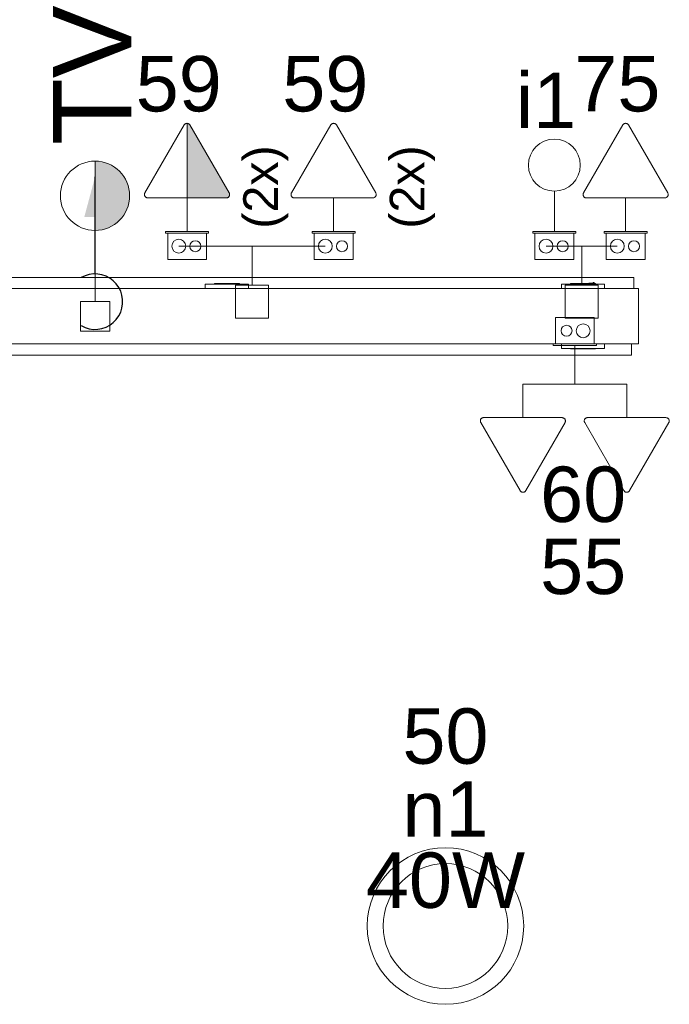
# Model space of a CAD drawing. Extents: x 5066 to 9756, y -2696 to -1109.
# Tile 215 of 248: x 9415.78 to 9418.12, y -2571.62 to -2568.07. Entities that reach past the tile are written whole.
import ezdxf

# ---------------------------------------------------------------- set-up
doc = ezdxf.new("R2010")
doc.units = 0
doc.header["$MEASUREMENT"] = 0
doc.linetypes.add('NULL', pattern=[0])
for name, color, linetype, lineweight in [('EL-Caixa', 9, 'CONTINUOUS', 18), ('EL-Interruptor', 3, 'CONTINUOUS', 20), ('EL-Tomadas', 150, 'CONTINUOUS', 20), ('IFC-Caixa de passagem-Contorno', 44, 'CONTINUOUS', 5), ('IFC-Elemento construtivo genérico-Contorno', 253, 'CONTINUOUS', 5), ('IFC-Parede padrão-Contorno', 44, 'CONTINUOUS', 5), ('IFC-Parte de elemento de construção-Contorno', 253, 'CONTINUOUS', 5), ('P-SIMBOL', 172, 'CONTINUOUS', 20), ('TV-Caixa', 9, 'CONTINUOUS', 18), ('TV-Condutos (Direta)', 4, 'CONTINUOUS', 25)]:
    doc.layers.add(name, color=color, linetype=linetype, lineweight=lineweight)
doc.layers.add('textos', color=2, linetype='CONTINUOUS')
doc.styles.add('Arial', font='arial.ttf')

msp = doc.modelspace()

# ---------------------------------------------------------------- hatches: boundary and pattern name
at = {"layer": 'EL-Tomadas', "linetype": 'Continuous'}
msp.add_hatch(color=161, dxfattribs=at).paths.add_polyline_path([(9416.3826, -2568.7106), (9416.3826, -2568.4413), (9416.3851, -2568.4415), (9416.3881, -2568.4426), (9416.3903, -2568.4441), (9416.3921, -2568.4459), (9416.3932, -2568.4476), (9416.5357, -2568.695), (9416.5363, -2568.6977), (9416.5361, -2568.7005), (9416.5353, -2568.7034), (9416.5341, -2568.7055), (9416.5314, -2568.7083), (9416.528, -2568.7101), (9416.5255, -2568.7106), (9416.3826, -2568.7106)])
at = {"layer": 'TV-Caixa', "linetype": 'Continuous'}
for points in [[(9416.0504, -2568.5777), (9416.0504, -2568.7027), (9416.1754, -2568.7027), (9416.1744, -2568.6834), (9416.1634, -2568.6495), (9416.1514, -2568.6285), (9416.1374, -2568.6125), (9416.1164, -2568.5965), (9416.0904, -2568.5842), (9416.0644, -2568.5785), (9416.0504, -2568.5788)], [(9416.0504, -2568.8277), (9416.0504, -2568.7027), (9416.1754, -2568.7027), (9416.1744, -2568.7221), (9416.1634, -2568.756), (9416.1514, -2568.777), (9416.1374, -2568.793), (9416.1164, -2568.809), (9416.0904, -2568.8213), (9416.0644, -2568.827), (9416.0504, -2568.8267)]]:
    msp.add_hatch(color=21, dxfattribs=at).paths.add_polyline_path(points)
at = {"layer": 'TV-Condutos (Direta)', "linetype": 'Continuous'}
msp.add_hatch(color=53, dxfattribs=at).paths.add_polyline_path([(9416.0504, -2568.6347), (9416.0116, -2568.7796), (9416.0892, -2568.7796)])

# ---------------------------------------------------------------- linework, layer by layer
at = {"layer": 'EL-Caixa'}
for p, q in [((9416.6171, -2568.8847), (9416.3526, -2568.8847)), ((9416.6171, -2569.0247), (9416.6171, -2568.8847)), ((9416.6171, -2568.8847), (9416.8817, -2568.8847)), ((9416.6171, -2569.0247), (9416.6171, -2568.8847)), ((9417.8072, -2568.8847), (9417.6785, -2568.8847)), ((9417.8072, -2569.0247), (9417.8072, -2568.8847)), ((9417.8072, -2568.8847), (9417.9359, -2568.8847)), ((9417.8072, -2569.0247), (9417.8072, -2568.8847))]:
    msp.add_line(p, q, dxfattribs=at)
for points in [[(9416.5571, -2569.1447), (9416.5571, -2569.0247), (9416.6771, -2569.0247), (9416.6771, -2569.1447), (9416.5571, -2569.1447)], [(9416.5571, -2569.1447), (9416.5571, -2569.0247), (9416.6771, -2569.0247), (9416.6771, -2569.1447), (9416.5571, -2569.1447)], [(9417.7472, -2569.1447), (9417.7472, -2569.0247), (9417.8672, -2569.0247), (9417.8672, -2569.1447), (9417.7472, -2569.1447)], [(9417.7472, -2569.1447), (9417.7472, -2569.0247), (9417.8672, -2569.0247), (9417.8672, -2569.1447), (9417.7472, -2569.1447)]]:
    msp.add_lwpolyline(points, dxfattribs=at)
at = {"layer": 'EL-Interruptor'}
msp.add_line((9417.7085, -2568.686), (9417.7085, -2568.8311), dxfattribs=at)
msp.add_circle((9417.7085, -2568.5922), 0.0938, dxfattribs=at)
at = {"layer": 'EL-Tomadas'}
for p, q in [((9416.2306, -2568.6925), (9416.3722, -2568.4473)), ((9416.3826, -2568.7106), (9416.3826, -2568.4413)), ((9416.393, -2568.4473), (9416.5347, -2568.6927)), ((9416.7597, -2568.6925), (9416.9013, -2568.4473)), ((9416.922, -2568.4473), (9417.0637, -2568.6927)), ((9417.8139, -2568.6925), (9417.9555, -2568.4473)), ((9417.9763, -2568.4473), (9418.1179, -2568.6927)), ((9416.5243, -2568.7107), (9416.241, -2568.7105)), ((9416.3826, -2568.7105), (9416.3826, -2568.8311)), ((9417.0533, -2568.7107), (9416.7701, -2568.7105)), ((9416.9117, -2568.7105), (9416.9117, -2568.8311)), ((9418.1075, -2568.7107), (9417.8243, -2568.7105)), ((9417.9659, -2568.7105), (9417.9659, -2568.8311)), ((9417.7825, -2569.3826), (9417.7825, -2569.2433)), ((9417.7825, -2569.3826), (9417.595, -2569.3826)), ((9417.595, -2569.5032), (9417.595, -2569.3826)), ((9417.7825, -2569.3826), (9417.97, -2569.3826)), ((9417.97, -2569.5032), (9417.97, -2569.3826)), ((9417.5846, -2569.7665), (9417.443, -2569.5211)), ((9417.4534, -2569.5031), (9417.7366, -2569.5032)), ((9417.747, -2569.5212), (9417.6054, -2569.7665)), ((9417.9596, -2569.7665), (9417.818, -2569.5211)), ((9417.8284, -2569.5031), (9418.1116, -2569.5032)), ((9418.122, -2569.5212), (9417.9804, -2569.7665))]:
    msp.add_line(p, q, dxfattribs=at)
for points in [[(9416.393, -2568.4473), (9416.3922, -2568.4461), (9416.3914, -2568.445), (9416.3903, -2568.4441), (9416.3892, -2568.4432), (9416.388, -2568.4426), (9416.3867, -2568.442), (9416.3854, -2568.4416), (9416.384, -2568.4414), (9416.3826, -2568.4413), (9416.3812, -2568.4414), (9416.3799, -2568.4416), (9416.3785, -2568.442), (9416.3772, -2568.4426), (9416.376, -2568.4432), (9416.3749, -2568.4441), (9416.3739, -2568.445), (9416.373, -2568.4461), (9416.3722, -2568.4473)], [(9416.922, -2568.4473), (9416.9213, -2568.4461), (9416.9204, -2568.445), (9416.9194, -2568.4441), (9416.9182, -2568.4432), (9416.917, -2568.4426), (9416.9158, -2568.442), (9416.9144, -2568.4416), (9416.913, -2568.4414), (9416.9117, -2568.4413), (9416.9103, -2568.4414), (9416.9089, -2568.4416), (9416.9075, -2568.442), (9416.9063, -2568.4426), (9416.9051, -2568.4432), (9416.9039, -2568.4441), (9416.9029, -2568.445), (9416.902, -2568.4461), (9416.9013, -2568.4473)], [(9417.9763, -2568.4473), (9417.9755, -2568.4461), (9417.9746, -2568.445), (9417.9736, -2568.4441), (9417.9725, -2568.4432), (9417.9712, -2568.4426), (9417.97, -2568.442), (9417.9686, -2568.4416), (9417.9673, -2568.4414), (9417.9659, -2568.4413), (9417.9645, -2568.4414), (9417.9631, -2568.4416), (9417.9618, -2568.442), (9417.9605, -2568.4426), (9417.9593, -2568.4432), (9417.9581, -2568.4441), (9417.9571, -2568.445), (9417.9562, -2568.4461), (9417.9555, -2568.4473)], [(9416.2306, -2568.6925), (9416.23, -2568.6938), (9416.2295, -2568.6951), (9416.2292, -2568.6964), (9416.2291, -2568.6978), (9416.2291, -2568.6992), (9416.2292, -2568.7006), (9416.2295, -2568.702), (9416.23, -2568.7033), (9416.2306, -2568.7045), (9416.2314, -2568.7057), (9416.2323, -2568.7068), (9416.2333, -2568.7077), (9416.2344, -2568.7086), (9416.2356, -2568.7092), (9416.2369, -2568.7098), (9416.2383, -2568.7102), (9416.2396, -2568.7104), (9416.241, -2568.7105)], [(9416.5243, -2568.7107), (9416.5257, -2568.7106), (9416.5271, -2568.7103), (9416.5284, -2568.7099), (9416.5297, -2568.7094), (9416.5309, -2568.7087), (9416.532, -2568.7079), (9416.533, -2568.7069), (9416.5339, -2568.7058), (9416.5347, -2568.7047), (9416.5353, -2568.7034), (9416.5358, -2568.7021), (9416.5361, -2568.7007), (9416.5363, -2568.6994), (9416.5363, -2568.698), (9416.5361, -2568.6966), (9416.5358, -2568.6952), (9416.5353, -2568.6939), (9416.5347, -2568.6927)], [(9416.7597, -2568.6925), (9416.759, -2568.6938), (9416.7586, -2568.6951), (9416.7582, -2568.6964), (9416.7581, -2568.6978), (9416.7581, -2568.6992), (9416.7582, -2568.7006), (9416.7586, -2568.702), (9416.759, -2568.7033), (9416.7597, -2568.7045), (9416.7604, -2568.7057), (9416.7613, -2568.7068), (9416.7623, -2568.7077), (9416.7635, -2568.7086), (9416.7647, -2568.7092), (9416.766, -2568.7098), (9416.7673, -2568.7102), (9416.7687, -2568.7104), (9416.7701, -2568.7105)], [(9417.0533, -2568.7107), (9417.0547, -2568.7106), (9417.0561, -2568.7103), (9417.0574, -2568.7099), (9417.0587, -2568.7094), (9417.0599, -2568.7087), (9417.061, -2568.7079), (9417.062, -2568.7069), (9417.0629, -2568.7058), (9417.0637, -2568.7047), (9417.0643, -2568.7034), (9417.0648, -2568.7021), (9417.0651, -2568.7007), (9417.0653, -2568.6994), (9417.0653, -2568.698), (9417.0651, -2568.6966), (9417.0648, -2568.6952), (9417.0643, -2568.6939), (9417.0637, -2568.6927)], [(9417.8139, -2568.6925), (9417.8132, -2568.6938), (9417.8128, -2568.6951), (9417.8125, -2568.6964), (9417.8123, -2568.6978), (9417.8123, -2568.6992), (9417.8125, -2568.7006), (9417.8128, -2568.702), (9417.8132, -2568.7033), (9417.8139, -2568.7045), (9417.8146, -2568.7057), (9417.8155, -2568.7068), (9417.8166, -2568.7077), (9417.8177, -2568.7086), (9417.8189, -2568.7092), (9417.8202, -2568.7098), (9417.8215, -2568.7102), (9417.8229, -2568.7104), (9417.8243, -2568.7105)], [(9418.1075, -2568.7107), (9418.1089, -2568.7106), (9418.1103, -2568.7103), (9418.1116, -2568.7099), (9418.1129, -2568.7094), (9418.1141, -2568.7087), (9418.1152, -2568.7079), (9418.1163, -2568.7069), (9418.1172, -2568.7058), (9418.1179, -2568.7047), (9418.1185, -2568.7034), (9418.119, -2568.7021), (9418.1193, -2568.7007), (9418.1195, -2568.6994), (9418.1195, -2568.698), (9418.1193, -2568.6966), (9418.119, -2568.6952), (9418.1185, -2568.6939), (9418.1179, -2568.6927)], [(9417.4534, -2569.5031), (9417.452, -2569.5032), (9417.4506, -2569.5034), (9417.4493, -2569.5038), (9417.448, -2569.5043), (9417.4468, -2569.505), (9417.4457, -2569.5059), (9417.4446, -2569.5068), (9417.4437, -2569.5079), (9417.443, -2569.5091), (9417.4423, -2569.5103), (9417.4419, -2569.5116), (9417.4415, -2569.513), (9417.4414, -2569.5144), (9417.4414, -2569.5158), (9417.4415, -2569.5172), (9417.4419, -2569.5185), (9417.4423, -2569.5198), (9417.443, -2569.5211)], [(9417.747, -2569.5212), (9417.7476, -2569.52), (9417.7481, -2569.5186), (9417.7484, -2569.5173), (9417.7486, -2569.5159), (9417.7486, -2569.5145), (9417.7484, -2569.5131), (9417.7481, -2569.5118), (9417.7476, -2569.5105), (9417.747, -2569.5092), (9417.7462, -2569.508), (9417.7453, -2569.507), (9417.7443, -2569.506), (9417.7432, -2569.5052), (9417.742, -2569.5045), (9417.7407, -2569.5039), (9417.7394, -2569.5035), (9417.738, -2569.5033), (9417.7366, -2569.5032)], [(9417.8284, -2569.5031), (9417.827, -2569.5032), (9417.8256, -2569.5034), (9417.8243, -2569.5038), (9417.823, -2569.5043), (9417.8218, -2569.505), (9417.8207, -2569.5059), (9417.8196, -2569.5068), (9417.8187, -2569.5079), (9417.818, -2569.5091), (9417.8173, -2569.5103), (9417.8169, -2569.5116), (9417.8165, -2569.513), (9417.8164, -2569.5144), (9417.8164, -2569.5158), (9417.8165, -2569.5172), (9417.8169, -2569.5185), (9417.8173, -2569.5198), (9417.818, -2569.5211)], [(9418.122, -2569.5212), (9418.1226, -2569.52), (9418.1231, -2569.5186), (9418.1234, -2569.5173), (9418.1236, -2569.5159), (9418.1236, -2569.5145), (9418.1234, -2569.5131), (9418.1231, -2569.5118), (9418.1226, -2569.5105), (9418.122, -2569.5092), (9418.1212, -2569.508), (9418.1203, -2569.507), (9418.1193, -2569.506), (9418.1182, -2569.5052), (9418.117, -2569.5045), (9418.1157, -2569.5039), (9418.1144, -2569.5035), (9418.113, -2569.5033), (9418.1116, -2569.5032)], [(9417.5846, -2569.7665), (9417.5854, -2569.7676), (9417.5863, -2569.7687), (9417.5873, -2569.7696), (9417.5884, -2569.7705), (9417.5896, -2569.7712), (9417.5909, -2569.7717), (9417.5923, -2569.7721), (9417.5936, -2569.7724), (9417.595, -2569.7725), (9417.5964, -2569.7724), (9417.5978, -2569.7721), (9417.5991, -2569.7717), (9417.6004, -2569.7712), (9417.6016, -2569.7705), (9417.6027, -2569.7696), (9417.6038, -2569.7687), (9417.6047, -2569.7676), (9417.6054, -2569.7665)], [(9417.9596, -2569.7665), (9417.9604, -2569.7676), (9417.9613, -2569.7687), (9417.9623, -2569.7696), (9417.9634, -2569.7705), (9417.9646, -2569.7712), (9417.9659, -2569.7717), (9417.9673, -2569.7721), (9417.9686, -2569.7724), (9417.97, -2569.7725), (9417.9714, -2569.7724), (9417.9728, -2569.7721), (9417.9741, -2569.7717), (9417.9754, -2569.7712), (9417.9766, -2569.7705), (9417.9777, -2569.7696), (9417.9788, -2569.7687), (9417.9797, -2569.7676), (9417.9804, -2569.7665)]]:
    msp.add_lwpolyline(points, dxfattribs=at)
at = {"layer": 'IFC-Caixa de passagem-Contorno'}
for p, q in [((9416.4606, -2568.8311), (9416.3046, -2568.8311)), ((9416.3046, -2568.8311), (9416.3046, -2568.8371)), ((9416.4606, -2568.8371), (9416.3046, -2568.8371)), ((9416.3126, -2568.8371), (9416.3126, -2568.9321)), ((9416.4526, -2568.8371), (9416.4526, -2568.9321)), ((9416.4606, -2568.8311), (9416.4606, -2568.8371)), ((9416.9897, -2568.8311), (9416.8337, -2568.8311)), ((9416.8337, -2568.8311), (9416.8337, -2568.8371)), ((9416.9897, -2568.8371), (9416.8337, -2568.8371)), ((9416.8417, -2568.8371), (9416.8417, -2568.9321)), ((9416.9817, -2568.8371), (9416.9817, -2568.9321)), ((9416.9897, -2568.8311), (9416.9897, -2568.8371)), ((9417.7865, -2568.8311), (9417.6305, -2568.8311)), ((9417.6305, -2568.8311), (9417.6305, -2568.8371)), ((9417.7865, -2568.8371), (9417.6305, -2568.8371)), ((9417.6385, -2568.8371), (9417.6385, -2568.9321)), ((9417.7785, -2568.8371), (9417.7785, -2568.9321)), ((9417.7865, -2568.8311), (9417.7865, -2568.8371)), ((9418.0439, -2568.8311), (9417.8879, -2568.8311)), ((9417.8879, -2568.8311), (9417.8879, -2568.8371)), ((9418.0439, -2568.8371), (9417.8879, -2568.8371)), ((9417.8959, -2568.8371), (9417.8959, -2568.9321)), ((9418.0359, -2568.8371), (9418.0359, -2568.9321)), ((9418.0439, -2568.8311), (9418.0439, -2568.8371)), ((9416.4526, -2568.9321), (9416.3126, -2568.9321)), ((9416.9817, -2568.9321), (9416.8417, -2568.9321)), ((9417.7785, -2568.9321), (9417.6385, -2568.9321)), ((9418.0359, -2568.9321), (9417.8959, -2568.9321)), ((9417.7125, -2569.2373), (9417.7125, -2569.1423)), ((9417.7125, -2569.1423), (9417.8525, -2569.1423)), ((9417.8525, -2569.2373), (9417.8525, -2569.1423)), ((9417.7045, -2569.2373), (9417.8605, -2569.2373)), ((9417.7045, -2569.2433), (9417.7045, -2569.2373)), ((9417.7045, -2569.2433), (9417.8605, -2569.2433)), ((9417.8605, -2569.2433), (9417.8605, -2569.2373))]:
    msp.add_line(p, q, dxfattribs=at)
for centre, radius in [((9416.3526, -2568.8847), 0.025), ((9416.4126, -2568.8847), 0.0199), ((9416.8817, -2568.8847), 0.025), ((9416.9417, -2568.8847), 0.0199), ((9417.6785, -2568.8847), 0.025), ((9417.7385, -2568.8847), 0.0199), ((9417.9359, -2568.8847), 0.025), ((9417.9959, -2568.8847), 0.0199), ((9417.7525, -2569.1897), 0.0199), ((9417.8125, -2569.1897), 0.025)]:
    msp.add_circle(centre, radius, dxfattribs=at)
at = {"layer": 'IFC-Elemento construtivo genérico-Contorno', "color": 8, "lineweight": 5}
for p, q in [((9416.4484, -2569.0212), (9416.6044, -2569.0212)), ((9416.4484, -2569.0372), (9416.4484, -2569.0212)), ((9416.4814, -2569.0212), (9416.4814, -2569.0196)), ((9416.4814, -2569.0196), (9416.5714, -2569.0196)), ((9416.5714, -2569.0212), (9416.5714, -2569.0196)), ((9416.6044, -2569.0372), (9416.6044, -2569.0212)), ((9417.7339, -2569.0212), (9417.8899, -2569.0212)), ((9417.7339, -2569.0372), (9417.7339, -2569.0212)), ((9417.7669, -2569.0212), (9417.7669, -2569.0196)), ((9417.7669, -2569.0196), (9417.8569, -2569.0196)), ((9417.8119, -2569.0196), (9417.8539, -2569.0166)), ((9417.8487, -2569.017), (9417.8488, -2569.0164)), ((9417.8487, -2569.017), (9417.8507, -2569.0164)), ((9417.8487, -2569.0166), (9417.8488, -2569.0164)), ((9417.8487, -2569.017), (9417.8507, -2569.0166)), ((9417.8487, -2569.017), (9417.8487, -2569.0166)), ((9417.8488, -2569.0164), (9417.8489, -2569.0161)), ((9417.8488, -2569.0163), (9417.8489, -2569.0161)), ((9417.8488, -2569.0164), (9417.8488, -2569.0163)), ((9417.8489, -2569.0161), (9417.8492, -2569.0159)), ((9417.8489, -2569.0161), (9417.8491, -2569.016)), ((9417.8491, -2569.016), (9417.8492, -2569.0159)), ((9417.8492, -2569.0159), (9417.8495, -2569.0158)), ((9417.8492, -2569.0159), (9417.8494, -2569.0158)), ((9417.8494, -2569.0158), (9417.8495, -2569.0158)), ((9417.8495, -2569.0158), (9417.8499, -2569.0157)), ((9417.8495, -2569.0158), (9417.8497, -2569.0157)), ((9417.8497, -2569.0157), (9417.8499, -2569.0157)), ((9417.8499, -2569.0157), (9417.8502, -2569.0159)), ((9417.8499, -2569.0157), (9417.8501, -2569.0158)), ((9417.8501, -2569.0158), (9417.8502, -2569.0159)), ((9417.8502, -2569.0159), (9417.8505, -2569.0161)), ((9417.8502, -2569.0159), (9417.8504, -2569.016)), ((9417.8504, -2569.016), (9417.8505, -2569.0161)), ((9417.8505, -2569.0161), (9417.8507, -2569.0164)), ((9417.8505, -2569.0161), (9417.8506, -2569.0162)), ((9417.8506, -2569.0162), (9417.8507, -2569.0164)), ((9417.8507, -2569.0164), (9417.8507, -2569.0166)), ((9417.8539, -2569.0196), (9417.8539, -2569.0166)), ((9417.8569, -2569.0212), (9417.8569, -2569.0196)), ((9417.8899, -2569.0372), (9417.8899, -2569.0212)), ((9417.7339, -2569.2532), (9417.7339, -2569.2372)), ((9417.8899, -2569.2532), (9417.8899, -2569.2372)), ((9417.7339, -2569.2532), (9417.8899, -2569.2532)), ((9417.7669, -2569.2548), (9417.7669, -2569.2532)), ((9417.7669, -2569.2548), (9417.8569, -2569.2548)), ((9417.8569, -2569.2548), (9417.8569, -2569.2532))]:
    msp.add_line(p, q, dxfattribs=at)
at = {"layer": 'IFC-Parede padrão-Contorno', "color": 8, "lineweight": 5}
for p, q in [((9414.0355, -2569.0372), (9418.0119, -2569.0372)), ((9418.0119, -2569.0419), (9418.0119, -2569.0372)), ((9418.0119, -2569.2372), (9418.0119, -2569.0419)), ((9412.6154, -2569.2372), (9417.8864, -2569.2372)), ((9417.8864, -2569.2372), (9418.0119, -2569.2372))]:
    msp.add_line(p, q, dxfattribs=at)
at = {"layer": 'IFC-Parte de elemento de construção-Contorno', "color": 8, "lineweight": 5}
for p, q in [((9412.6554, -2568.9972), (9417.9954, -2568.9972)), ((9417.9954, -2569.0372), (9417.9954, -2568.9972)), ((9417.9873, -2569.2772), (9417.9873, -2569.2372)), ((9412.0554, -2569.2772), (9417.9873, -2569.2772))]:
    msp.add_line(p, q, dxfattribs=at)
at = {"layer": 'P-SIMBOL'}
for radius in [0.2825, 0.225]:
    msp.add_circle((9417.3154, -2571.3372), radius, dxfattribs=at)
at = {"layer": 'TV-Caixa'}
for p, q in [((9416.0504, -2568.8277), (9416.0504, -2568.5777)), ((9416.0504, -2568.8277), (9416.0504, -2569.0847)), ((9415.9974, -2569.0847), (9416.1034, -2569.0847)), ((9415.9974, -2569.1908), (9415.9974, -2569.0847)), ((9416.1034, -2569.0847), (9416.1034, -2569.1908)), ((9416.1034, -2569.1908), (9415.9974, -2569.1908))]:
    msp.add_line(p, q, dxfattribs=at)
msp.add_circle((9416.0504, -2568.7027), 0.125, dxfattribs=at)
at = {"layer": 'TV-Condutos (Direta)'}
for points in [[(9416.0504, -2568.9847), (9416.0504, -2568.6347)], [(9416.0004, -2569.1713), (9416.0144, -2569.178), (9416.0292, -2569.1825), (9416.0446, -2569.1846), (9416.0601, -2569.1843), (9416.0753, -2569.1816), (9416.09, -2569.1766), (9416.1037, -2569.1693), (9416.1161, -2569.1601), (9416.127, -2569.149), (9416.136, -2569.1364), (9416.143, -2569.1226), (9416.1477, -2569.1078), (9416.1501, -2569.0925), (9416.1501, -2569.077), (9416.1477, -2569.0617), (9416.143, -2569.0469), (9416.136, -2569.0331), (9416.127, -2569.0205), (9416.1161, -2569.0094), (9416.1037, -2569.0001), (9416.09, -2568.9929), (9416.0753, -2568.9879), (9416.0601, -2568.9852), (9416.0446, -2568.9849), (9416.0292, -2568.987), (9416.0144, -2568.9914), (9416.0004, -2568.9981)]]:
    msp.add_lwpolyline(points, dxfattribs=at)

# ---------------------------------------------------------------- texts
at = {"layer": 'EL-Tomadas', "linetype": 'NULL', "char_height": 0.125, "width": 0.61998, "attachment_point": 7, "rotation": 90.0002, "line_spacing_factor": 0.6, "style": 'Arial'}
for insert in [(9416.7481, -2568.8215), (9417.2771, -2568.8215)]:
    msp.add_mtext('(2x)', dxfattribs=dict(at, insert=insert))
at = {"layer": 'textos', "linetype": 'NULL', "char_height": 0.2, "attachment_point": 8, "line_spacing_factor": 0.6, "style": 'Arial'}
for s, insert, width in [('59', (9416.3526, -2568.4013), 0.622891), ('59', (9416.8817, -2568.4013), 0.622891), ('75', (9417.9359, -2568.4013), 0.622891), ('i1', (9417.6785, -2568.4585), 0.435859), ('60', (9417.8125, -2569.8825), 0.622891), ('55', (9417.8125, -2570.1425), 0.622891), ('50', (9417.3154, -2570.7547), 0.622891), ('n1', (9417.3154, -2571.0147), 0.622891), ('40W', (9417.3154, -2571.2747), 1.151445)]:
    msp.add_mtext(s, dxfattribs=dict(at, insert=insert, width=width))
at = {"layer": 'TV-Caixa', "linetype": 'NULL', "insert": (9416.1812, -2568.5198), "char_height": 0.2824, "width": 0.996709, "attachment_point": 7, "rotation": 90.0002, "line_spacing_factor": 0.6, "style": 'Arial'}
msp.add_mtext('TV', dxfattribs=at)

doc.saveas('drawing.dxf')
